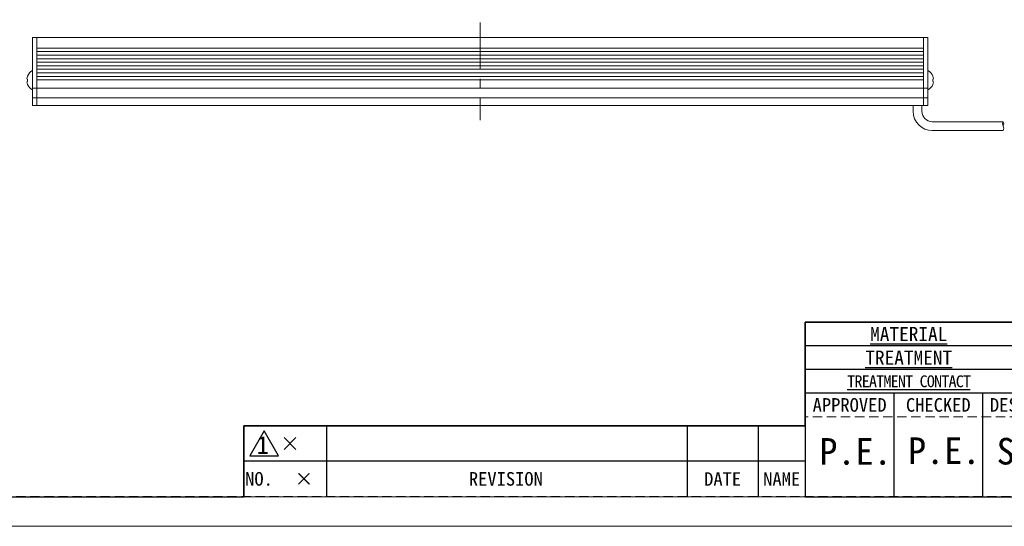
# Model space of a CAD drawing. Header units: millimetres. Extents: x -201 to 202, y 143 to 428.
# Tile 2 of 28: x -116 to 50, y 143 to 228. Entities that reach past the tile are written whole.
import ezdxf
from ezdxf.enums import TextEntityAlignment as Align

# ---------------------------------------------------------------- set-up
doc = ezdxf.new("R2010")
doc.units = ezdxf.units.MM
doc.header["$LTSCALE"] = 0.25
doc.linetypes.add('CENTER', pattern=[50.8, 31.75, -6.35, 6.35, -6.35])
doc.linetypes.add('HIDDEN', pattern=[9.525, 6.35, -3.175])
for name, color, linetype, lineweight in [('BASE', 7, 'Continuous', 20), ('CABLE', 7, 'Continuous', 20), ('CENTER', 1, 'CENTER', 9), ('MXB8146', 7, 'Continuous', 20), ('SIDE PLATE', 7, 'Continuous', 20)]:
    doc.layers.add(name, color=color, linetype=linetype, lineweight=lineweight)
doc.layers.add('EMPTY LINE', color=252, linetype='Continuous', lineweight=0, plot=False)
doc.layers.add('FORM', color=7, linetype='Continuous')
doc.styles.add('VS Standard', font='msgothic.ttc', dxfattribs={"height": 3})
doc.styles.add('VS Standard(小)', font='txt', dxfattribs={"height": 2.4})

# ---------------------------------------------------------------- blocks, each defined once
blk = doc.blocks.new('表題欄金物用_ver2.0.0')
at = {"layer": 'FORM', "color": 0}
for p, q in [((-11, 40.5), (-191, 40.5)), ((-191, 40.5), (-191, 28.5)), ((-39, 36.5), (-191, 36.5)), ((-39, 32.5), (-191, 32.5)), ((-11, 28.5), (-191, 28.5)), ((-191, 28.5), (-191, 11)), ((-176, 28.5), (-176, 11)), ((-161, 28.5), (-161, 11)), ((-272, 23), (-286, 23)), ((-286, 23), (-286, 17)), ((-211, 23), (-272, 23)), ((-272, 23), (-272, 17)), ((-211, 23), (-211, 17)), ((-199, 23), (-211, 23)), ((-199, 23), (-199, 17)), ((-191, 23), (-199, 23)), ((-279.19, 21), (-277.19, 19)), ((-279.19, 19), (-277.19, 21)), ((-286, 17), (-286, 11)), ((-272, 17), (-286, 17)), ((-272, 17), (-272, 11)), ((-211, 17), (-272, 17)), ((-211, 17), (-211, 11)), ((-199, 17), (-211, 17)), ((-199, 17), (-199, 11)), ((-191, 17), (-199, 17)), ((-191, 11), (-11, 11))]:
    blk.add_line(p, q, dxfattribs=at)
at = {"layer": 'FORM', "color": 0, "linetype": 'HIDDEN', "lineweight": 9}
blk.add_line((-131, 24.5), (-191, 24.5), dxfattribs=at)
at = {"layer": 'FORM', "color": 0, "lineweight": 15}
blk.add_line((-191, 11), (-286, 11), dxfattribs=at)
at = {"layer": 'FORM', "color": 0}
blk.add_lwpolyline([(-282.58, 22.13), (-285.01, 17.93), (-280.16, 17.93)], close=True, dxfattribs=at)
at = {"layer": 'FORM', "color": 0, "attachment_point": 5}
for s, insert, char_height, width, style in [('{\\LMATERIAL}', (-173.5, 38.5), 2.4, 36.5, 'VS Standard(小)'), ('{\\LTREATMENT}', (-173.5, 34.5), 2.4, 36.5, 'VS Standard(小)'), ('{\\T0.9;\\LTREATMENT CONTACT}', (-173.5, 30.5), 2, 36.5, 'VS Standard(小)'), ('{\\fＭＳ ゴシック|b0|i0|c128|p49;APPROVED}', (-183.5, 26.5), 2.3, 15, 'VS Standard'), ('{\\fＭＳ ゴシック|b0|i0|c128|p49;CHECKED}', (-168.5, 26.5), 2.3, 15, 'VS Standard'), ('{\\fＭＳ ゴシック|b0|i0|c128|p49;DESIGNED}', (-153.5, 26.5), 2.3, 15, 'VS Standard'), ('NO.', (-283.44, 14), 2.3, 14, 'VS Standard'), ('\\pxi-3,l4,t4;×^I', (-276.99, 14), 2.3, 14, 'VS Standard'), ('REVISION', (-241.67, 14), 2.3, 46, 'VS Standard'), ('{\\fMS Gothic|b0|i0|c128|p49;DATE}', (-204.99, 14), 2.3, 12, 'VS Standard'), ('NAME', (-195, 14), 2.3, 8, 'VS Standard')]:
    blk.add_mtext(s, dxfattribs=dict(at, insert=insert, char_height=char_height, width=width, style=style))
at = {"layer": 'FORM', "color": 0, "insert": (-282.79, 19.73), "char_height": 3, "attachment_point": 5, "style": 'VS Standard'}
blk.add_mtext('1', dxfattribs=at)
at = {"layer": 'FORM', "color": 0}
for tag, height, style, p in [('材料', 2.8, 'VS Standard', (-133, 38.5)), ('一般面取', 2.8, 'VS Standard', (-57, 38.5)), ('処理', 2.8, 'VS Standard', (-133, 34.5)), ('仕上', 2.8, 'VS Standard', (-57, 34.5)), ('処理接点', 2.8, 'VS Standard', (-133, 30.5)), ('偏芯', 2.8, 'VS Standard', (-57, 30.5)), ('一般公差', 2.4, 'VS Standard(小)', (-106, 26.31)), ('適用（機種名）', 3.6, 'VS Standard', (-44.75, 24.75)), ('角度', 2.4, 'VS Standard(小)', (-106, 21.94)), ('NAME', 3.5, 'VS Standard', (-44.75, 18.5)), ('SCALE', 2.4, 'VS Standard(小)', (-106, 17.56)), ('DRAW_NO.', 3.5, 'VS Standard', (-44.75, 13.5)), ('DATE', 2.4, 'VS Standard(小)', (-106, 13.19))]:
    blk.add_attdef(tag, text='', height=height, dxfattribs=dict(at, style=style)).set_placement(p, align=Align.MIDDLE_CENTER)
at = {"layer": 'FORM', "color": 0, "style": 'VS Standard'}
for tag, p in [('APPROVED', (-182.5, 15.06)), ('CHECKED', (-167.5, 15.18)), ('DESIGNED', (-152.5, 15.09)), ('DRAWN', (-137.5, 15.23))]:
    blk.add_attdef(tag, text='', height=4.5, dxfattribs=at).set_placement(p, align=Align.BOTTOM_CENTER)

msp = doc.modelspace()

# ---------------------------------------------------------------- linework, layer by layer
at = {"layer": 'BASE'}
for p, q in [((-113.5142, 225.407), (36.4858, 225.407)), ((-113.5142, 225.407), (-113.5142, 213.907)), ((36.4858, 225.407), (36.4858, 213.907)), ((36.4858, 223.607), (-113.5142, 223.607)), ((-113.5142, 223.007), (36.4858, 223.007)), ((36.4858, 222.407), (-113.5142, 222.407)), ((-113.5142, 221.807), (36.4858, 221.807)), ((36.4858, 221.207), (-113.5142, 221.207)), ((-113.5142, 220.607), (36.4858, 220.607)), ((36.4858, 220.007), (-113.5142, 220.007)), ((-113.5142, 219.407), (36.4858, 219.407)), ((36.4858, 218.807), (-113.5142, 218.807)), ((-113.5142, 218.207), (36.4858, 218.207)), ((36.4858, 216.807), (-113.5142, 216.807)), ((-113.5142, 215.207), (36.4858, 215.207)), ((36.4858, 213.907), (-113.5142, 213.907))]:
    msp.add_line(p, q, dxfattribs=at)
at = {"layer": 'CABLE'}
for p, q in [((34.7358, 213.907), (34.7358, 212.907)), ((36.2358, 212.907), (36.2358, 213.907)), ((49.9901, 211.157), (37.9858, 211.157)), ((37.9858, 209.657), (49.9901, 209.657))]:
    msp.add_line(p, q, dxfattribs=at)
for centre, radius, start, end in [((37.9858, 212.907), 3.25, 180, 270), ((37.9858, 212.907), 1.75, 180, 270), ((50.6231, 210.7885), 0.7325, 149.796415, 210.203585), ((49.357, 210.7885), 0.7325, 329.796415, 30.203585), ((49.3088, 210.0385), 0.7808, 330.752111, 29.247889)]:
    msp.add_arc(centre, radius, start, end, dxfattribs=at)
at = {"layer": 'CENTER'}
msp.add_line((-38.5142, 227.907), (-38.5142, 211.407), dxfattribs=at)
at = {"layer": 'EMPTY LINE'}
msp.add_line((-201.5, 142.75), (201.5, 142.75), dxfattribs=at)
at = {"layer": 'FORM', "linetype": 'HIDDEN'}
msp.add_lwpolyline([(-196.5, 422.75), (196.5, 422.75), (196.5, 147.75), (-196.5, 147.75)], close=True, dxfattribs=at)
at = {"layer": 'FORM'}
msp.add_lwpolyline([(-196.5, 422.75), (-196.5, 147.75), (-78.5, 147.75), (-78.5, 159.75), (16.5, 159.75), (16.5, 177.25), (196.5, 177.25), (196.5, 422.75), (-196.5, 422.75)], close=True, dxfattribs=at)
at = {"layer": 'MXB8146'}
for p, q in [((-115.1078, 218.3651), (-115.2319, 218.3984)), ((-115.1078, 218.8651), (-115.1195, 218.8683)), ((-114.2642, 219.782), (-114.2642, 216.532)), ((37.2358, 219.782), (37.2358, 216.532)), ((38.0795, 218.3651), (38.2036, 218.3984)), ((-115.2319, 217.9157), (-115.1078, 217.9489)), ((-115.1195, 217.4458), (-115.1078, 217.4489)), ((38.2036, 217.9157), (38.0795, 217.9489))]:
    msp.add_line(p, q, dxfattribs=at)
for centre, radius, start, end in [((-113.3917, 218.1592), 1.8557, 157.639247, 172.593484), ((-113.4438, 218.157), 1.8203, 116.784996, 157.000817), ((-113.2538, 218.157), 1.8657, 173.595632, 186.404368), ((36.4155, 218.157), 1.8203, 22.999183, 63.215004), ((36.3633, 218.1592), 1.8557, 7.406516, 22.360753), ((36.2254, 218.157), 1.8657, 353.595632, 6.404368), ((-113.3917, 218.1549), 1.8557, 187.406516, 202.360753), ((-113.4438, 218.157), 1.8203, 202.999183, 243.215004), ((36.4155, 218.157), 1.8203, 296.784996, 337.000817), ((36.3633, 218.1549), 1.8557, 337.639247, 352.593484)]:
    msp.add_arc(centre, radius, start, end, dxfattribs=at)
at = {"layer": 'SIDE PLATE'}
for p, q in [((-114.2642, 225.407), (-113.5142, 225.407)), ((-114.2642, 213.907), (-114.2642, 225.407)), ((-113.5142, 225.407), (-113.5142, 213.907)), ((36.4858, 225.407), (37.2358, 225.407)), ((36.4858, 213.907), (36.4858, 225.407)), ((37.2358, 225.407), (37.2358, 213.907)), ((-113.5142, 216.807), (-114.2642, 216.807)), ((37.2358, 216.807), (36.4858, 216.807)), ((-114.2642, 215.207), (-113.5142, 215.207)), ((36.4858, 215.207), (37.2358, 215.207)), ((-113.5142, 213.907), (-114.2642, 213.907)), ((37.2358, 213.907), (36.4858, 213.907))]:
    msp.add_line(p, q, dxfattribs=at)

# ---------------------------------------------------------------- block references
at = {"layer": 'FORM'}
ref = msp.add_blockref('表題欄金物用_ver2.0.0', (207.5, 136.75), dxfattribs=at)
ref.add_attrib('DESIGNED', 'S.K.', dxfattribs={"color": 0, "height": 4.5, "style": 'VS Standard'}).set_placement((55, 151.8412), align=Align.BOTTOM_CENTER)
ref.add_attrib('CHECKED', 'P.E.', dxfattribs={"color": 0, "height": 4.5, "style": 'VS Standard'}).set_placement((40, 151.9272), align=Align.BOTTOM_CENTER)
ref.add_attrib('APPROVED', 'P.E.', dxfattribs={"color": 0, "height": 4.5, "style": 'VS Standard'}).set_placement((25, 151.8117), align=Align.BOTTOM_CENTER)

doc.saveas('drawing.dxf')
